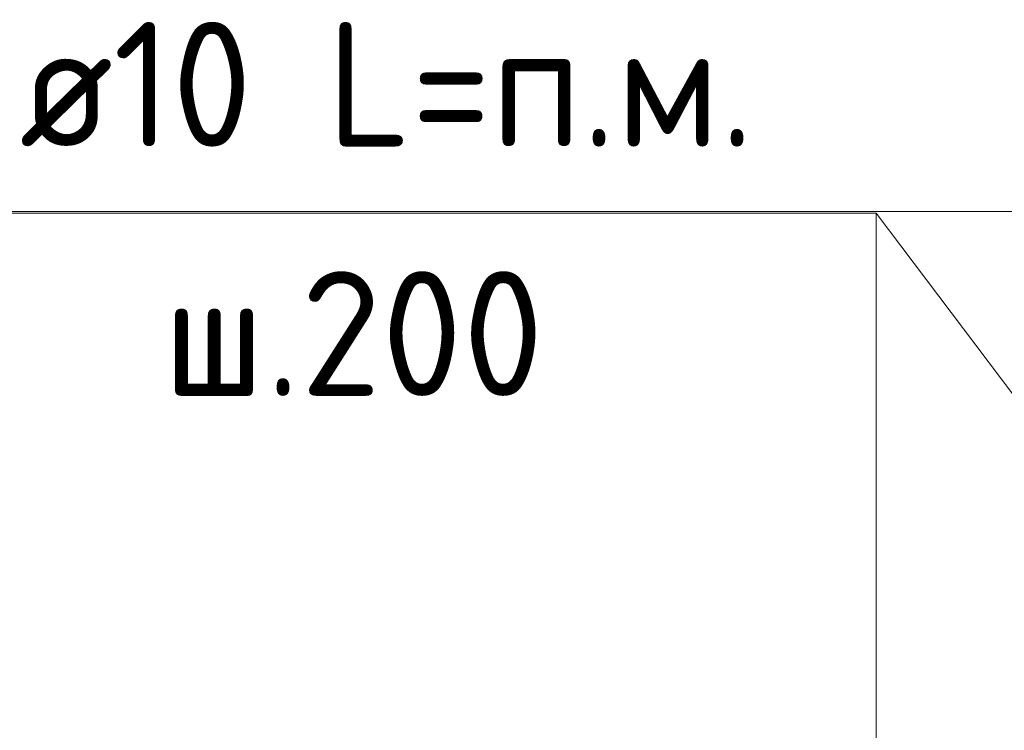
# Model space of a CAD drawing. Header units: metres. Extents: x -38 to 97, y -15 to 21.
# Tile 186 of 256: x 72.138 to 72.374, y 7.547 to 7.718. Entities that reach past the tile are written whole.
import ezdxf

# ---------------------------------------------------------------- set-up
doc = ezdxf.new("R2010")
doc.units = ezdxf.units.M
for name, color, linetype, lineweight in [('XR$3$Арм. стержнями верхней зоны', 180, 'Continuous', 35), ('XR$4$Арм. стержнями верхней зоны', 180, 'Continuous', 35), ('XR$5$Арм. стержнями верхней зоны', 180, 'Continuous', 35), ('XR$6$Текст_ примечание', 7, 'Continuous', 13)]:
    doc.layers.add(name, color=color, linetype=linetype, lineweight=lineweight)
doc.styles.add('ISOCPEUR', font='txt')

msp = doc.modelspace()

# ---------------------------------------------------------------- linework, layer by layer
at = {"color": 7, "linetype": 'Continuous', "lineweight": 13, "transparency": 33554687}
msp.add_line((72.46751, 7.50688), (72.3436, 7.6713), dxfattribs=at)
msp.add_line((72.46751, 7.50688), (72.3436, 7.6713), dxfattribs=at)
msp.add_line((72.46751, 7.50688), (72.3436, 7.6713), dxfattribs=at)
at = {"layer": 'XR$3$Арм. стержнями верхней зоны', "color": 7, "linetype": 'Continuous', "lineweight": 13, "transparency": 33554687}
for p, q in [((72.1176, 7.6713), (72.3436, 7.6713)), ((72.3436, 7.6713), (72.3436, 7.51088))]:
    msp.add_line(p, q, dxfattribs=at)
at = {"layer": 'XR$4$Арм. стержнями верхней зоны', "color": 7, "linetype": 'Continuous', "lineweight": 13, "transparency": 33554687}
for p, q in [((72.1176, 7.6713), (72.3436, 7.6713)), ((72.3436, 7.6713), (72.3436, 7.51088))]:
    msp.add_line(p, q, dxfattribs=at)
at = {"layer": 'XR$5$Арм. стержнями верхней зоны', "color": 7, "linetype": 'Continuous', "lineweight": 13, "transparency": 33554687}
for p, q in [((72.1176, 7.6713), (72.3436, 7.6713)), ((72.3436, 7.6713), (72.3436, 7.51088))]:
    msp.add_line(p, q, dxfattribs=at)
at = {"layer": 'XR$6$Текст_ примечание', "color": 7, "linetype": 'Continuous', "lineweight": 13, "transparency": 33554687}
msp.add_line((86.41979, 7.67171), (67.91979, 7.67171), dxfattribs=at)

# ---------------------------------------------------------------- texts
at = {"layer": 'XR$3$Арм. стержнями верхней зоны', "color": 7, "linetype": 'Continuous', "lineweight": 25, "transparency": 33554687, "char_height": 0.03, "attachment_point": 7, "style": 'ISOCPEUR'}
for s, insert, width in [('\\W0.94;ø10 L=п.м.', (72.1376, 7.6873), 0.1999831), ('\\W0.95;ш.200 ', (72.1721, 7.6273), 0.1311996)]:
    msp.add_mtext(s, dxfattribs=dict(at, insert=insert, width=width))
at = {"layer": 'XR$4$Арм. стержнями верхней зоны', "color": 7, "linetype": 'Continuous', "lineweight": 25, "transparency": 33554687, "char_height": 0.03, "attachment_point": 7, "style": 'ISOCPEUR'}
for s, insert, width in [('\\W0.94;ø10 L=п.м.', (72.1376, 7.6873), 0.1999831), ('\\W0.95;ш.200 ', (72.1721, 7.6273), 0.1311996)]:
    msp.add_mtext(s, dxfattribs=dict(at, insert=insert, width=width))
at = {"layer": 'XR$5$Арм. стержнями верхней зоны', "color": 7, "linetype": 'Continuous', "lineweight": 25, "transparency": 33554687, "char_height": 0.03, "attachment_point": 7, "style": 'ISOCPEUR'}
for s, insert, width in [('\\W0.94;ø10 L=п.м.', (72.1376, 7.6873), 0.1999831), ('\\W0.95;ш.200 ', (72.1721, 7.6273), 0.1311996)]:
    msp.add_mtext(s, dxfattribs=dict(at, insert=insert, width=width))

doc.saveas('drawing.dxf')
